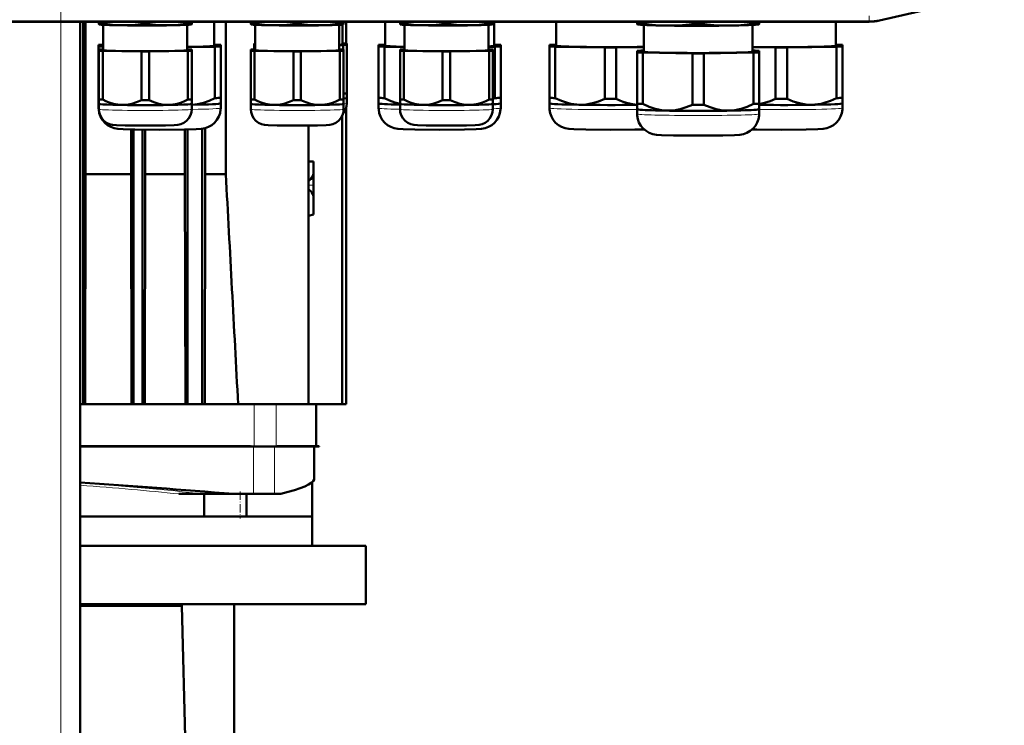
# Model space of a CAD drawing. Extents: x -1351 to 1763, y -1300 to 612.
# Tile 14 of 79: x -1068 to -866, y 163 to 308. Entities that reach past the tile are written whole.
import ezdxf

# ---------------------------------------------------------------- set-up
doc = ezdxf.new("R2010")
doc.units = 0
doc.linetypes.add('DASHDOT', pattern=[18.5, 12, -3, 0.5, -3])

msp = doc.modelspace()

# ---------------------------------------------------------------- linework, layer by layer
at = {"color": 7, "linetype": 'DASHDOT', "lineweight": 18}
msp.add_line((-1059.13, -326), (-1059.13, 364.9), dxfattribs=at)
at = {"color": 7, "lineweight": 50}
for p, q in [((-891.42, 307.56), (-865.85, 313.47)), ((-893.5, 307.33), (-1241.56, 307.33)), ((-1055.13, -268.42), (-1055.13, 307.33)), ((-1054.56, 229.08), (-1054.56, 307.33)), ((-1054.07, 276.12), (-1054.07, 307.33)), ((-1051.3, 306.98), (-1051.3, 307.33)), ((-1051.3, 306.98), (-1051.3, 306.8)), ((-1051.26, 306.79), (-1051.3, 306.8)), ((-1050.53, 306.94), (-1050.53, 307.33)), ((-1050.4, 301.52), (-1050.4, 306.71)), ((-1042.58, 306.82), (-1042.58, 307.33)), ((-1041.03, 306.82), (-1041.03, 307.33)), ((-1033.2, 306.71), (-1033.2, 301.52)), ((-1033.08, 306.94), (-1033.08, 307.33)), ((-1032.35, 306.79), (-1032.3, 306.8)), ((-1032.3, 306.98), (-1032.3, 307.33)), ((-1032.3, 306.8), (-1032.3, 306.98)), ((-1027.71, 302.42), (-1027.71, 307.33)), ((-1025.32, 276.12), (-1025.32, 307.33)), ((-1020.18, 306.98), (-1020.18, 307.33)), ((-1020.18, 306.98), (-1020.18, 306.8)), ((-1020.14, 306.79), (-1020.18, 306.8)), ((-1019.41, 306.94), (-1019.41, 307.33)), ((-1019.28, 301.52), (-1019.28, 306.71)), ((-1011.46, 306.82), (-1011.46, 307.33)), ((-1009.91, 306.82), (-1009.91, 307.33)), ((-1002.08, 306.71), (-1002.08, 301.52)), ((-1001.96, 306.94), (-1001.96, 307.33)), ((-1001.41, 306.76), (-1001.41, 302.72)), ((-1001.23, 306.79), (-1001.18, 306.8)), ((-1001.18, 306.98), (-1001.18, 307.33)), ((-1001.18, 306.8), (-1001.18, 306.98)), ((-1000.63, 307.33), (-1000.63, 302.84)), ((-992.66, 307.33), (-992.66, 302.42)), ((-989.63, 306.98), (-989.63, 307.33)), ((-989.63, 306.98), (-989.63, 306.8)), ((-989.58, 306.79), (-989.63, 306.8)), ((-988.85, 306.94), (-988.85, 307.33)), ((-988.73, 301.52), (-988.73, 306.71)), ((-980.9, 306.82), (-980.9, 307.33)), ((-979.35, 306.82), (-979.35, 307.33)), ((-971.53, 306.71), (-971.53, 301.52)), ((-971.4, 306.94), (-971.4, 307.33)), ((-970.67, 306.79), (-970.63, 306.8)), ((-970.63, 306.98), (-970.63, 307.33)), ((-970.63, 306.8), (-970.63, 306.98)), ((-970.36, 302.42), (-970.36, 307.33)), ((-957.66, 307.33), (-957.66, 302.42)), ((-941.06, 307.01), (-941.06, 307.33)), ((-941.06, 307.01), (-941.06, 306.8)), ((-941, 306.78), (-941.06, 306.8)), ((-939.88, 306.96), (-939.88, 307.33)), ((-939.71, 306.67), (-939.71, 301.22)), ((-929.75, 306.8), (-929.75, 307.33)), ((-927.38, 306.8), (-927.38, 307.33)), ((-917.41, 301.22), (-917.41, 306.67)), ((-917.25, 306.96), (-917.25, 307.33)), ((-916.12, 306.78), (-916.06, 306.8)), ((-916.06, 307.01), (-916.06, 307.33)), ((-916.06, 306.8), (-916.06, 307.01)), ((-900.36, 302.42), (-900.36, 307.33)), ((-1051.36, 302.57), (-1051.36, 302.26)), ((-1027.55, 302.62), (-1027.71, 302.63)), ((-1026.36, 302.26), (-1026.36, 302.57)), ((-1019.51, 302.84), (-1019.51, 302.6)), ((-1019.51, 302.6), (-1019.51, 301.67)), ((-1002.08, 302.55), (-1001.29, 302.56)), ((-1001.29, 302.87), (-1001.41, 302.87)), ((-1001.29, 302.56), (-1001.29, 301.64)), ((-1000.51, 302.6), (-1000.51, 302.84)), ((-1000.51, 302.6), (-1000.51, 292.64)), ((-994.01, 302.57), (-994.01, 302.26)), ((-992.66, 302.63), (-992.83, 302.62)), ((-970.2, 302.62), (-970.36, 302.63)), ((-969.01, 302.26), (-969.01, 302.57)), ((-959.01, 302.57), (-959.01, 302.26)), ((-957.66, 302.63), (-957.83, 302.62)), ((-900.2, 302.62), (-900.36, 302.63)), ((-899.01, 302.26), (-899.01, 302.57)), ((-1051.36, 302.26), (-1051.36, 291.76)), ((-1051.3, 301.64), (-1051.3, 301.4)), ((-1051.3, 301.4), (-1051.3, 291.44)), ((-1050.4, 301.67), (-1050.53, 301.67)), ((-1050.53, 301.36), (-1042.58, 301.24)), ((-1050.53, 301.36), (-1050.53, 291.4)), ((-1042.58, 301.24), (-1042.58, 291.28)), ((-1041.03, 301.24), (-1033.08, 301.36)), ((-1041.03, 301.24), (-1041.03, 291.28)), ((-1033.2, 302.12), (-1027.55, 302.21)), ((-1033.08, 301.67), (-1033.2, 301.67)), ((-1033.08, 301.36), (-1033.08, 291.4)), ((-1032.3, 301.4), (-1032.3, 301.64)), ((-1032.3, 301.4), (-1032.3, 291.44)), ((-1027.55, 302.21), (-1027.55, 291.71)), ((-1026.36, 302.26), (-1026.36, 291.76)), ((-1020.18, 301.64), (-1020.18, 301.4)), ((-1020.18, 301.4), (-1020.18, 291.44)), ((-1019.28, 301.67), (-1019.41, 301.67)), ((-1019.41, 301.36), (-1011.46, 301.24)), ((-1019.41, 301.36), (-1019.41, 291.4)), ((-1011.46, 301.24), (-1011.46, 291.28)), ((-1009.91, 301.24), (-1001.96, 301.36)), ((-1009.91, 301.24), (-1009.91, 291.28)), ((-1001.96, 301.67), (-1002.08, 301.67)), ((-1001.96, 301.36), (-1001.96, 291.4)), ((-1001.18, 301.4), (-1001.18, 301.64)), ((-1001.18, 301.4), (-1001.18, 291.44)), ((-994.01, 302.26), (-994.01, 291.76)), ((-992.83, 302.21), (-988.73, 302.15)), ((-992.83, 302.21), (-992.83, 291.71)), ((-989.63, 301.64), (-989.63, 301.4)), ((-989.63, 301.4), (-989.63, 291.44)), ((-988.73, 301.67), (-988.85, 301.67)), ((-988.85, 301.36), (-980.9, 301.24)), ((-988.85, 301.36), (-988.85, 291.4)), ((-980.9, 301.24), (-980.9, 291.28)), ((-979.35, 301.24), (-971.4, 301.36)), ((-979.35, 301.24), (-979.35, 291.28)), ((-971.53, 302.19), (-970.2, 302.21)), ((-971.4, 301.67), (-971.53, 301.67)), ((-971.4, 301.36), (-971.4, 291.4)), ((-970.63, 301.4), (-970.63, 301.64)), ((-970.63, 301.4), (-970.63, 291.44)), ((-970.2, 302.21), (-970.2, 291.71)), ((-969.01, 302.26), (-969.01, 291.76)), ((-959.01, 302.26), (-959.01, 291.76)), ((-957.83, 302.21), (-947.7, 302.06)), ((-957.83, 302.21), (-957.83, 291.71)), ((-947.7, 302.06), (-947.7, 291.55)), ((-945.33, 302.06), (-939.71, 302.14)), ((-945.33, 302.06), (-945.33, 291.55)), ((-941.06, 301.37), (-941.06, 301.06)), ((-941.06, 301.06), (-941.06, 290.56)), ((-939.71, 301.43), (-939.88, 301.42)), ((-939.88, 301.01), (-929.75, 300.86)), ((-939.88, 301.01), (-939.88, 290.51)), ((-929.75, 300.86), (-929.75, 290.35)), ((-927.38, 300.86), (-917.25, 301.01)), ((-927.38, 300.86), (-927.38, 290.35)), ((-917.41, 302.13), (-912.7, 302.06)), ((-917.25, 301.42), (-917.41, 301.43)), ((-917.25, 301.01), (-917.25, 290.51)), ((-916.06, 301.06), (-916.06, 301.37)), ((-916.06, 301.06), (-916.06, 290.56)), ((-912.7, 302.06), (-912.7, 291.55)), ((-910.33, 302.06), (-900.2, 302.21)), ((-910.33, 302.06), (-910.33, 291.55)), ((-900.2, 302.21), (-900.2, 291.71)), ((-899.01, 302.26), (-899.01, 291.76)), ((-1000.51, 291.71), (-1000.51, 292.64)), ((-1051.36, 291.76), (-1051.36, 290.61)), ((-1051.36, 290.61), (-1051.36, 289.66)), ((-1051.35, 290.6), (-1051.36, 290.61)), ((-1051.3, 291.44), (-1051.3, 290.51)), ((-1051.3, 289.42), (-1051.3, 290.51)), ((-1051.3, 290.5), (-1051.3, 290.51)), ((-1032.31, 290.5), (-1032.3, 290.51)), ((-1032.3, 290.51), (-1032.3, 291.44)), ((-1032.3, 290.51), (-1032.3, 289.42)), ((-1026.36, 290.61), (-1026.36, 291.76)), ((-1026.36, 289.66), (-1026.36, 290.61)), ((-1026.36, 290.6), (-1026.36, 290.61)), ((-1020.18, 291.44), (-1020.18, 290.51)), ((-1020.18, 289.42), (-1020.18, 290.51)), ((-1020.18, 290.5), (-1020.18, 290.51)), ((-1001.19, 290.5), (-1001.18, 290.51)), ((-1001.18, 290.51), (-1001.18, 291.44)), ((-1001.18, 290.51), (-1001.18, 289.42)), ((-1000.52, 291.7), (-1000.51, 291.71)), ((-1000.51, 291.71), (-1000.51, 290.62)), ((-994.01, 291.76), (-994.01, 290.61)), ((-994.01, 290.61), (-994.01, 289.66)), ((-994.01, 290.6), (-994.01, 290.61)), ((-989.63, 291.44), (-989.63, 290.51)), ((-989.63, 289.42), (-989.63, 290.51)), ((-989.62, 290.5), (-989.63, 290.51)), ((-970.63, 290.51), (-970.63, 291.44)), ((-970.63, 290.51), (-970.63, 289.42)), ((-970.63, 290.5), (-970.63, 290.51)), ((-969.02, 290.6), (-969.01, 290.61)), ((-969.01, 290.61), (-969.01, 291.76)), ((-969.01, 289.66), (-969.01, 290.61)), ((-959.01, 291.76), (-959.01, 290.61)), ((-959.01, 290.61), (-959.01, 289.66)), ((-959.01, 290.6), (-959.01, 290.61)), ((-941.06, 290.56), (-941.06, 289.41)), ((-916.06, 289.41), (-916.06, 290.56)), ((-899.02, 290.6), (-899.01, 290.61)), ((-899.01, 290.61), (-899.01, 291.76)), ((-899.01, 289.66), (-899.01, 290.61)), ((-1000.63, 289.76), (-1000.63, 229.08)), ((-941.06, 289.41), (-941.06, 288.46)), ((-941.06, 289.4), (-941.06, 289.41)), ((-916.07, 289.4), (-916.06, 289.41)), ((-916.06, 288.46), (-916.06, 289.41)), ((-1001.47, 229.08), (-1001.47, 288.1)), ((-1044.68, 276.12), (-1044.68, 285.27)), ((-1044.19, 229.08), (-1044.19, 285.26)), ((-1042.39, 229.08), (-1042.39, 285.23)), ((-1041.86, 276.12), (-1041.86, 285.22)), ((-1033.68, 276.12), (-1033.68, 285.25)), ((-1033.13, 285.26), (-1033.13, 229.08)), ((-1030.13, 285.43), (-1030.13, 229.08)), ((-1029.53, 276.12), (-1029.53, 285.55)), ((-1008.38, 286.07), (-1008.38, 229.08)), ((-1008.38, 278.75), (-1007.38, 278.73)), ((-1007.38, 278.73), (-1007.38, 276.18)), ((-1054.14, 229.08), (-1054.07, 276.12)), ((-1054.07, 276.12), (-1044.68, 276.12)), ((-1044.61, 229.08), (-1044.68, 276.12)), ((-1041.93, 229.08), (-1041.86, 276.12)), ((-1041.86, 276.12), (-1033.68, 276.12)), ((-1033.6, 229.08), (-1033.68, 276.12)), ((-1029.61, 229.08), (-1029.53, 276.12)), ((-1029.53, 276.12), (-1025.32, 276.12)), ((-1007.38, 276.18), (-1007.38, 273.88)), ((-1007.38, 273.88), (-1007.38, 271.33)), ((-1007.38, 271.58), (-1007.38, 267.88)), ((-1008.38, 267.61), (-1007.38, 267.88)), ((-1055.13, 229.08), (-1054.56, 229.08)), ((-1054.56, 229.08), (-1054.24, 229.08)), ((-1044.44, 229.08), (-1054.24, 229.08)), ((-1044.19, 229.08), (-1044.44, 229.08)), ((-1042.39, 229.08), (-1044.19, 229.08)), ((-1042.39, 229.08), (-1042.13, 229.08)), ((-1033.3, 229.08), (-1042.13, 229.08)), ((-1033.13, 229.08), (-1033.3, 229.08)), ((-1033.13, 229.08), (-1030.13, 229.08)), ((-1030.13, 229.08), (-1030, 229.08)), ((-1019.5, 229.08), (-1030, 229.08)), ((-1015.02, 229.08), (-1019.5, 229.08)), ((-1011.8, 229.08), (-1015.02, 229.08)), ((-1011.8, 229.08), (-1008.38, 229.08)), ((-1009.07, 229.08), (-1011.16, 229.08)), ((-1007.44, 229.08), (-1008.38, 229.08)), ((-1001.47, 229.08), (-1008.38, 229.08)), ((-1006.82, 220.48), (-1006.82, 229.08)), ((-1000.63, 229.08), (-1001.47, 229.08)), ((-1055.13, 220.48), (-1048.38, 220.48)), ((-1055.13, 220.38), (-1047.06, 220.38)), ((-1040.06, 220.38), (-1055.13, 220.38)), ((-1038.02, 220.38), (-1055.13, 220.38)), ((-1048.38, 220.48), (-1043.51, 220.48)), ((-1047.06, 220.38), (-1038.65, 220.38)), ((-1043.51, 220.48), (-1038.65, 220.48)), ((-1038.65, 220.48), (-1022.68, 220.48)), ((-1038.65, 220.38), (-1022.67, 220.38)), ((-1022.68, 220.48), (-1020.23, 220.48)), ((-1022.67, 220.38), (-1020.16, 220.38)), ((-1019.64, 220.38), (-1021.38, 220.38)), ((-1019.5, 220.38), (-1020.16, 220.38)), ((-1019.64, 220.38), (-1015.36, 220.38)), ((-1015.02, 220.38), (-1019.5, 220.38)), ((-1015.36, 220.38), (-1007.19, 220.38)), ((-1014.79, 220.38), (-1015.02, 220.38)), ((-1014.79, 220.38), (-1014.76, 220.48)), ((-1014.79, 220.38), (-1013.33, 220.38)), ((-1014.76, 220.48), (-1013.36, 220.48)), ((-1013.36, 220.48), (-1009.16, 220.48)), ((-1013.33, 220.38), (-1009.13, 220.38)), ((-1009.16, 220.48), (-1008.24, 220.48)), ((-1009.13, 220.38), (-1007.65, 220.38)), ((-1008.24, 220.48), (-1007.49, 220.48)), ((-1007.65, 220.38), (-1006.19, 220.38)), ((-1007.49, 220.48), (-1006.21, 220.48)), ((-1007.18, 220.38), (-1007.18, 213.72)), ((-1006.21, 220.48), (-1006.19, 220.38)), ((-1007.63, 213.08), (-1007.63, 206.08)), ((-1007.2, 213.67), (-1007.22, 213.62)), ((-1007.22, 213.62), (-1007.2, 213.67)), ((-1032, 210.68), (-1034.95, 210.68)), ((-1030.6, 210.68), (-1032, 210.68)), ((-1030.18, 210.68), (-1030.6, 210.68)), ((-1029.98, 210.68), (-1030.18, 210.68)), ((-1023.7, 210.68), (-1029.98, 210.68)), ((-1029.77, 210.68), (-1029.77, 206.08)), ((-1023.7, 210.68), (-1019.64, 210.68)), ((-1021.09, 210.68), (-1021.09, 206.08)), ((-1019.64, 210.68), (-1015.36, 210.68)), ((-1015.36, 210.68), (-1014, 210.68)), ((-1055.13, 206.08), (-1007.64, 206.08)), ((-1029.77, 206.08), (-1055.13, 206.08)), ((-1022.38, 206.08), (-1029.87, 206.08)), ((-1007.63, 206.08), (-1021.09, 206.08)), ((-1007.64, 200.08), (-1007.64, 206.08)), ((-1055.13, 200.08), (-996.64, 200.08)), ((-996.64, 188.08), (-996.64, 200.08)), ((-1055.13, 188.08), (-1034.3, 188.08)), ((-1055.13, 187.78), (-1034.3, 187.78)), ((-1034.3, 188.08), (-996.64, 188.08)), ((-1034.3, 187.78), (-1034.3, 188.08)), ((-1031.84, 87.68), (-1034.3, 187.78)), ((-1023.63, 135.83), (-1023.63, 188.08))]:
    msp.add_line(p, q, dxfattribs=at)
at = {"color": 7, "lineweight": 18}
for p, q in [((-1241.56, 307.51), (-893.5, 307.51)), ((-1059.13, -268.42), (-1059.13, 307.33)), ((-893.5, 307.51), (-893.5, 308.51)), ((-893.5, 307.51), (-893.5, 307.33)), ((-891.46, 307.74), (-891.42, 307.56)), ((-1019.5, 220.38), (-1019.5, 229.08)), ((-1015.02, 220.38), (-1015.02, 229.08)), ((-1038.65, 220.38), (-1038.65, 220.48)), ((-1022.67, 220.38), (-1022.68, 220.48)), ((-1019.64, 220.38), (-1019.64, 210.68)), ((-1015.36, 220.38), (-1015.36, 210.68)), ((-1013.33, 220.38), (-1013.36, 220.48)), ((-1009.13, 220.38), (-1009.16, 220.48)), ((-1034.97, 210.68), (-1034.95, 210.68)), ((-1017.32, 210.68), (-1017.3, 210.68))]:
    msp.add_line(p, q, dxfattribs=at)
at = {"color": 7, "linetype": 'DASHDOT', "lineweight": 18, "ltscale": 0.118219}
msp.add_line((-1008.38, 279.15), (-1008.38, 274.42), dxfattribs=at)
at = {"color": 7, "linetype": 'DASHDOT', "lineweight": 18, "ltscale": 0.030028}
msp.add_line((-1008.48, 273.88), (-1007.28, 273.88), dxfattribs=at)
at = {"color": 7, "linetype": 'DASHDOT', "lineweight": 18, "ltscale": 0.159972}
msp.add_line((-1008.38, 273.47), (-1008.38, 267.08), dxfattribs=at)
at = {"color": 7, "linetype": 'DASHDOT', "lineweight": 18, "ltscale": 0.138015}
msp.add_line((-1022.38, 211.14), (-1022.38, 205.62), dxfattribs=at)
at = {"color": 7, "lineweight": 50}
for points in [[(-1046.55, 306.6), (-1048.53, 306.7), (-1050.53, 306.94)], [(-1042.58, 306.82), (-1044.58, 306.64), (-1046.55, 306.6)], [(-1037.05, 306.6), (-1039.03, 306.64), (-1041.03, 306.82)], [(-1033.08, 306.94), (-1035.08, 306.7), (-1037.05, 306.6)], [(-1015.43, 306.6), (-1017.41, 306.7), (-1019.41, 306.94)], [(-1011.46, 306.82), (-1013.46, 306.64), (-1015.43, 306.6)], [(-1005.93, 306.6), (-1007.91, 306.64), (-1009.91, 306.82)], [(-1001.96, 306.94), (-1003.96, 306.7), (-1005.93, 306.6)], [(-984.88, 306.6), (-986.85, 306.7), (-988.85, 306.94)], [(-980.9, 306.82), (-982.91, 306.64), (-984.88, 306.6)], [(-975.38, 306.6), (-977.35, 306.64), (-979.35, 306.82)], [(-971.4, 306.94), (-973.41, 306.7), (-975.38, 306.6)], [(-934.81, 306.53), (-936.07, 306.57), (-937.33, 306.66), (-938.59, 306.79), (-939.88, 306.96)], [(-929.75, 306.8), (-931.11, 306.67), (-932.45, 306.58), (-933.63, 306.53), (-934.81, 306.53)], [(-922.31, 306.53), (-923.49, 306.53), (-924.67, 306.58), (-926.01, 306.67), (-927.38, 306.8)], [(-917.25, 306.96), (-918.53, 306.79), (-919.8, 306.66), (-921.05, 306.57), (-922.31, 306.53)], [(-1046.55, 290.29), (-1047.45, 290.36), (-1048.33, 290.54), (-1049.21, 290.82), (-1049.87, 291.09), (-1050.53, 291.4)], [(-1042.58, 291.28), (-1043.57, 290.85), (-1044.56, 290.54), (-1045.55, 290.35), (-1046.55, 290.29)], [(-1037.05, 290.29), (-1038.06, 290.35), (-1039.05, 290.54), (-1040.04, 290.85), (-1041.03, 291.28)], [(-1033.08, 291.4), (-1033.74, 291.09), (-1034.4, 290.82), (-1035.28, 290.54), (-1036.16, 290.36), (-1037.05, 290.29)], [(-1027.55, 291.71), (-1028.73, 291.17), (-1029.91, 290.75), (-1031.1, 290.47), (-1032.3, 290.34)], [(-1015.43, 290.29), (-1016.33, 290.36), (-1017.21, 290.54), (-1018.09, 290.82), (-1018.75, 291.09), (-1019.41, 291.4)], [(-1011.46, 291.28), (-1012.45, 290.85), (-1013.44, 290.54), (-1014.43, 290.35), (-1015.43, 290.29)], [(-1005.93, 290.29), (-1006.94, 290.35), (-1007.93, 290.54), (-1008.92, 290.85), (-1009.91, 291.28)], [(-1001.96, 291.4), (-1002.62, 291.09), (-1003.28, 290.82), (-1004.16, 290.54), (-1005.04, 290.36), (-1005.93, 290.29)], [(-989.63, 290.54), (-990.7, 290.82), (-991.76, 291.21), (-992.83, 291.71)], [(-984.88, 290.29), (-985.77, 290.36), (-986.65, 290.54), (-987.53, 290.82), (-988.19, 291.09), (-988.85, 291.4)], [(-980.9, 291.28), (-981.89, 290.85), (-982.88, 290.54), (-983.87, 290.35), (-984.88, 290.29)], [(-975.38, 290.29), (-976.38, 290.35), (-977.37, 290.54), (-978.36, 290.85), (-979.35, 291.28)], [(-971.4, 291.4), (-972.06, 291.09), (-972.72, 290.82), (-973.6, 290.54), (-974.48, 290.36), (-975.38, 290.29)], [(-952.76, 290.33), (-953.39, 290.36), (-954.01, 290.43), (-954.66, 290.55), (-955.31, 290.71), (-956.57, 291.14), (-957.83, 291.71)], [(-947.7, 291.55), (-948.96, 291.02), (-950.22, 290.63), (-950.87, 290.49), (-951.52, 290.39), (-952.14, 290.34), (-952.76, 290.33)], [(-941.06, 290.35), (-942.02, 290.47), (-942.97, 290.67), (-943.91, 290.96), (-944.62, 291.24), (-945.33, 291.55)], [(-934.81, 289.13), (-935.43, 289.16), (-936.05, 289.23), (-936.71, 289.35), (-937.36, 289.51), (-938.62, 289.94), (-939.88, 290.51)], [(-917.25, 290.51), (-918.51, 289.94), (-919.77, 289.51), (-920.42, 289.35), (-921.07, 289.23), (-921.69, 289.16), (-922.31, 289.13)], [(-912.7, 291.55), (-913.82, 291.07), (-914.94, 290.71), (-916.06, 290.46)], [(-905.26, 290.33), (-905.89, 290.34), (-906.51, 290.39), (-907.16, 290.49), (-907.81, 290.63), (-909.07, 291.02), (-910.33, 291.55)], [(-900.2, 291.71), (-901.46, 291.14), (-902.72, 290.71), (-903.37, 290.55), (-904.02, 290.43), (-904.64, 290.36), (-905.26, 290.33)], [(-1038.86, 285.21), (-1043.93, 285.25), (-1046.33, 285.32), (-1047.41, 285.4), (-1048.17, 285.54), (-1048.86, 285.79), (-1049.53, 286.17), (-1050.11, 286.66), (-1050.6, 287.24), (-1050.97, 287.9), (-1051.23, 288.61), (-1051.35, 289.36), (-1051.36, 289.66)], [(-1041.8, 286.06), (-1045.93, 286.09), (-1047.72, 286.16), (-1048.5, 286.23), (-1049.1, 286.37), (-1049.73, 286.66), (-1050.28, 287.07), (-1050.73, 287.59), (-1051.06, 288.19), (-1051.25, 288.85), (-1051.3, 289.42)], [(-1041.8, 286.06), (-1037.68, 286.09), (-1035.89, 286.16), (-1035.11, 286.23), (-1034.5, 286.37), (-1033.88, 286.66), (-1033.33, 287.07), (-1032.88, 287.59), (-1032.55, 288.19), (-1032.36, 288.85), (-1032.3, 289.42)], [(-1038.86, 285.21), (-1033.78, 285.25), (-1031.39, 285.32), (-1030.31, 285.4), (-1029.55, 285.54), (-1028.85, 285.79), (-1028.19, 286.17), (-1027.6, 286.66), (-1027.12, 287.24), (-1026.74, 287.9), (-1026.49, 288.61), (-1026.37, 289.36), (-1026.36, 289.66)], [(-1010.68, 286.06), (-1014.81, 286.1), (-1016.6, 286.16), (-1017.38, 286.23), (-1017.98, 286.37), (-1018.61, 286.66), (-1019.16, 287.07), (-1019.61, 287.59), (-1019.94, 288.19), (-1020.13, 288.85), (-1020.18, 289.42)], [(-1010.68, 286.06), (-1006.55, 286.1), (-1004.76, 286.16), (-1003.99, 286.23), (-1003.38, 286.37), (-1002.76, 286.66), (-1002.21, 287.07), (-1001.76, 287.59), (-1001.43, 288.19), (-1001.23, 288.85), (-1001.18, 289.42)], [(-981.51, 285.21), (-986.59, 285.25), (-988.99, 285.32), (-990.06, 285.4), (-990.82, 285.54), (-991.52, 285.79), (-992.18, 286.17), (-992.77, 286.66), (-993.25, 287.24), (-993.63, 287.9), (-993.88, 288.61), (-994, 289.36), (-994.01, 289.66)], [(-980.13, 286.06), (-984.26, 286.09), (-986.05, 286.16), (-986.82, 286.23), (-987.43, 286.37), (-988.05, 286.66), (-988.6, 287.07), (-989.05, 287.59), (-989.38, 288.19), (-989.58, 288.85), (-989.63, 289.42)], [(-981.51, 285.21), (-976.44, 285.25), (-974.04, 285.32), (-972.97, 285.4), (-972.2, 285.54), (-971.51, 285.79), (-970.84, 286.17), (-970.26, 286.66), (-969.77, 287.24), (-969.4, 287.9), (-969.15, 288.61), (-969.02, 289.36), (-969.01, 289.66)], [(-980.13, 286.06), (-976, 286.09), (-974.21, 286.16), (-973.43, 286.23), (-972.83, 286.37), (-972.2, 286.66), (-971.65, 287.07), (-971.2, 287.59), (-970.87, 288.19), (-970.68, 288.85), (-970.63, 289.42)], [(-946.51, 285.21), (-951.59, 285.25), (-953.99, 285.32), (-955.06, 285.4), (-955.82, 285.54), (-956.52, 285.79), (-957.18, 286.17), (-957.77, 286.66), (-958.25, 287.24), (-958.63, 287.9), (-958.88, 288.61), (-959, 289.36), (-959.01, 289.66)], [(-928.56, 284.01), (-933.64, 284.05), (-936.04, 284.12), (-937.11, 284.2), (-937.87, 284.34), (-938.57, 284.59), (-939.23, 284.97), (-939.82, 285.46), (-940.3, 286.04), (-940.68, 286.7), (-940.93, 287.41), (-941.05, 288.16), (-941.06, 288.46)], [(-929.75, 290.35), (-931.01, 289.82), (-932.27, 289.43), (-932.91, 289.29), (-933.57, 289.19), (-934.19, 289.14), (-934.81, 289.13)], [(-928.56, 284.01), (-923.49, 284.05), (-921.09, 284.12), (-920.01, 284.2), (-919.25, 284.34), (-918.56, 284.59), (-917.89, 284.97), (-917.31, 285.46), (-916.82, 286.04), (-916.45, 286.7), (-916.19, 287.41), (-916.07, 288.16), (-916.06, 288.46)], [(-922.31, 289.13), (-922.94, 289.14), (-923.56, 289.19), (-924.21, 289.29), (-924.86, 289.43), (-926.12, 289.82), (-927.38, 290.35)], [(-911.51, 285.21), (-906.44, 285.25), (-904.04, 285.32), (-902.97, 285.4), (-902.2, 285.54), (-901.51, 285.79), (-900.84, 286.17), (-900.26, 286.66), (-899.77, 287.24), (-899.4, 287.9), (-899.15, 288.61), (-899.02, 289.36), (-899.01, 289.66)], [(-946.51, 285.21), (-941.51, 285.25), (-939.65, 285.3)], [(-911.51, 285.21), (-916.51, 285.25), (-917.51, 285.27)], [(-1008.38, 274.81), (-1008.18, 274.87), (-1008.07, 274.95)], [(-1008.07, 274.95), (-1007.92, 275.09), (-1007.68, 275.42)], [(-1007.68, 275.42), (-1007.52, 275.7), (-1007.41, 275.97), (-1007.38, 276.18)], [(-1008.07, 272.8), (-1008.25, 272.91), (-1008.38, 272.94)], [(-1007.68, 272.34), (-1007.92, 272.66), (-1008.07, 272.8)], [(-1007.38, 271.58), (-1007.43, 271.82), (-1007.5, 272.01), (-1007.68, 272.34)]]:
    msp.add_lwpolyline(points, dxfattribs=at)
at = {"color": 7, "lineweight": 18}
for centre, radius, start, end in [((-893.5, 316.58), 9.06, 270.0004, 282.9992), ((-1032.49, 420.67), 200.82, 265.4632, 265.8394), ((-1008.91, 222.65), 2.6, 298.9427, 303.2079)]:
    msp.add_arc(centre, radius, start, end, dxfattribs=at)
at = {"color": 7, "lineweight": 50}
for centre, radius, start, end in [((-893.5, 316.58), 9.25, 270.0004, 282.9992), ((-893.5, 316.58), 9.25, 270.0004, 282.9993), ((-1003.72, 290.62), 3.21, 318.4645, 359.9956), ((-977.85, 306.87), 16.98, 295.1665, 296.77), ((-32535.22, -1433.63), 31556.26, 3.02032, 3.105859), ((-1021.6, 219.43), 1.73, 33.4459, 37.5238), ((-1203.76, -2003.13), 2221.12, 85.35019, 86.16321), ((-999.27, 211), 8.37, 161.0383, 161.3762)]:
    msp.add_arc(centre, radius, start, end, dxfattribs=at)
for centre, major_axis, ratio, start_param, end_param in [((-1041.8, 307.1), (-10.55, 0), 0.026177, 0.449938, 0.597259), ((-1041.8, 306.81), (9.5, 0), 0.026177, 3.239479, 4.18879), ((-1041.8, 306.81), (9.5, 0), 0.026177, 4.18879, 6.185299), ((-1041.8, 307.1), (-10.55, 0), 0.026177, 1.497136, 1.644457), ((-1041.8, 307.1), (-10.55, 0), 0.026177, 2.544333, 2.691654), ((-1010.68, 307.1), (-10.55, 0), 0.026177, 0.449938, 0.597259), ((-1010.68, 306.81), (9.5, 0), 0.026177, 3.239479, 4.18879), ((-1010.68, 306.81), (9.5, 0), 0.026177, 4.18879, 6.185299), ((-1010.68, 307.1), (-10.55, 0), 0.026177, 1.497136, 1.644457), ((-1010.68, 307.1), (-10.55, 0), 0.026177, 2.544333, 2.691654), ((-980.13, 307.1), (-10.55, 0), 0.026177, 0.449938, 0.597259), ((-980.13, 306.81), (9.5, 0), 0.026177, 3.239479, 4.18879), ((-980.13, 306.81), (9.5, 0), 0.026177, 4.18879, 6.185299), ((-980.13, 307.1), (-10.55, 0), 0.026177, 1.497136, 1.644457), ((-980.13, 307.1), (-10.55, 0), 0.026177, 2.544333, 2.691654), ((-928.56, 307.16), (-13.8, 0), 0.026177, 0.437539, 0.609658), ((-928.56, 306.82), (12.5, 0), 0.026177, 3.239482, 4.18879), ((-928.56, 306.82), (12.5, 0), 0.026177, 4.18879, 6.185296), ((-928.56, 307.16), (-13.8, 0), 0.026177, 1.484737, 1.656856), ((-928.56, 307.16), (-13.8, 0), 0.026177, 2.531934, 2.704054), ((-1038.86, 302.42), (13.8, 0), 0.026177, 2.561928, 2.704054), ((-1038.86, 302.42), (13.8, 0), 0.026177, 0.437539, 0.609658), ((-1010.01, 302.72), (10.55, 0), 0.026177, 2.64382, 2.691654), ((-1010.01, 302.72), (10.55, 0), 0.026177, 3.591531, 3.639365), ((-1010.01, 302.72), (8.6, 0), 0.026177, 5.885916, 6.283185), ((-1010.01, 302.72), (10.55, 0), 0.026177, 0.449938, 0.597259), ((-1010.01, 302.72), (10.55, 0), 0.026177, 5.685926, 5.833247), ((-981.51, 302.42), (13.8, 0), 0.026177, 2.531934, 2.704054), ((-981.51, 302.42), (13.8, 0), 0.026177, 0.437539, 0.609658), ((-946.51, 302.42), (13.8, 0), 0.026177, 2.531934, 2.704054), ((-911.51, 302.42), (13.8, 0), 0.026177, 0.437539, 0.609658), ((-1038.86, 302.42), (13.8, 0), 0.026177, 3.579132, 3.721257), ((-1041.8, 301.52), (10.55, 0), 0.026177, 2.544333, 2.691654), ((-1041.8, 301.52), (10.55, 0), 0.026177, 3.591531, 3.738852), ((-1041.8, 301.52), (8.6, 0), 0.026177, 3.141593, 6.283185), ((-1041.8, 301.52), (10.55, 0), 0.026177, 4.638729, 4.786049), ((-1038.86, 302.42), (11.15, 0), 0.026177, 5.244215, 6.283185), ((-1041.8, 301.52), (10.55, 0), 0.026177, 0.449938, 0.597259), ((-1041.8, 301.52), (10.55, 0), 0.026177, 5.685926, 5.833247), ((-1038.86, 302.42), (13.8, 0), 0.026177, 5.673527, 5.845646), ((-1010.68, 301.52), (10.55, 0), 0.026177, 2.544333, 2.691654), ((-1010.68, 301.52), (10.55, 0), 0.026177, 3.591531, 3.738852), ((-1010.68, 301.52), (8.6, 0), 0.026177, 3.141593, 6.283185), ((-1010.68, 301.52), (10.55, 0), 0.026177, 4.638729, 4.786049), ((-1010.68, 301.52), (10.55, 0), 0.026177, 0.449938, 0.597259), ((-1010.68, 301.52), (10.55, 0), 0.026177, 5.685926, 5.833247), ((-981.51, 302.42), (13.8, 0), 0.026177, 3.579132, 3.751251), ((-981.51, 302.42), (11.15, 0), 0.026177, 3.141593, 4.008814), ((-980.13, 301.52), (10.55, 0), 0.026177, 2.544333, 2.691654), ((-980.13, 301.52), (10.55, 0), 0.026177, 3.591531, 3.738852), ((-980.13, 301.52), (8.6, 0), 0.026177, 3.141593, 6.283185), ((-980.13, 301.52), (10.55, 0), 0.026177, 4.638729, 4.786049), ((-981.51, 302.42), (11.15, 0), 0.026177, 5.822266, 6.283185), ((-980.13, 301.52), (10.55, 0), 0.026177, 0.449938, 0.597259), ((-980.13, 301.52), (10.55, 0), 0.026177, 5.685926, 5.833247), ((-981.51, 302.42), (13.8, 0), 0.026177, 5.673527, 5.845646), ((-946.51, 302.42), (13.8, 0), 0.026177, 3.579132, 3.751251), ((-946.51, 302.42), (11.15, 0), 0.026177, 3.141593, 5.368516), ((-946.51, 302.42), (13.8, 0), 0.026177, 4.626329, 4.798449), ((-928.56, 301.22), (13.8, 0), 0.026177, 2.531934, 2.704054), ((-928.56, 301.22), (13.8, 0), 0.026177, 3.579132, 3.751251), ((-928.56, 301.22), (11.15, 0), 0.026177, 3.141593, 6.283185), ((-928.56, 301.22), (13.8, 0), 0.026177, 4.626329, 4.798449), ((-911.51, 302.42), (11.15, 0), 0.026177, 4.155015, 6.283185), ((-928.56, 301.22), (13.8, 0), 0.026177, 0.437539, 0.609658), ((-928.56, 301.22), (13.8, 0), 0.026177, 5.673527, 5.845646), ((-911.51, 302.42), (13.8, 0), 0.026177, 4.626329, 4.798449), ((-911.51, 302.42), (13.8, 0), 0.026177, 5.673527, 5.845646), ((-1010.01, 292.76), (-10.55, 0), 0.026177, 2.562554, 2.691654), ((-1038.86, 291.91), (-13.8, 0), 0.026177, 0.437539, 0.446729), ((-1038.86, 290.61), (12.5, 0), 0.026177, 3.167782, 3.234803), ((-1041.8, 291.56), (-10.55, 0), 0.026177, 0.449938, 0.597259), ((-1041.8, 290.51), (9.5, 0), 0.026177, 3.167782, 6.256996), ((-1041.8, 291.56), (-10.55, 0), 0.026177, 1.497136, 1.644457), ((-1041.8, 291.56), (-10.55, 0), 0.026177, 2.544333, 2.691654), ((-1038.86, 290.61), (12.5, 0), 0.026177, 5.26433, 6.256996), ((-1038.86, 291.91), (-13.8, 0), 0.026177, 2.531934, 2.704054), ((-1010.68, 291.56), (-10.55, 0), 0.026177, 0.449938, 0.597259), ((-1010.68, 290.51), (9.5, 0), 0.026177, 3.167782, 6.256996), ((-1010.68, 291.56), (-10.55, 0), 0.026177, 1.497136, 1.644457), ((-1010.68, 291.56), (-10.55, 0), 0.026177, 2.544333, 2.691654), ((-1010.01, 291.71), (9.5, 0), 0.026177, 5.905314, 6.256996), ((-981.51, 291.91), (-13.8, 0), 0.026177, 0.437539, 0.609658), ((-981.51, 290.61), (12.5, 0), 0.026177, 3.167782, 4.006016), ((-980.13, 291.56), (-10.55, 0), 0.026177, 0.449938, 0.597259), ((-980.13, 290.51), (9.5, 0), 0.026177, 3.167782, 6.256996), ((-980.13, 291.56), (-10.55, 0), 0.026177, 1.497136, 1.644457), ((-980.13, 291.56), (-10.55, 0), 0.026177, 2.544333, 2.691654), ((-981.51, 290.61), (12.5, 0), 0.026177, 5.769462, 6.256996), ((-981.51, 291.91), (-13.8, 0), 0.026177, 2.531934, 2.704054), ((-946.51, 291.91), (-13.8, 0), 0.026177, 0.437539, 0.609658), ((-946.51, 290.61), (12.5, 0), 0.026177, 3.167782, 5.163725), ((-946.51, 291.91), (-13.8, 0), 0.026177, 1.484737, 1.656856), ((-928.56, 290.71), (-13.8, 0), 0.026177, 0.437539, 0.609658), ((-928.56, 290.71), (-13.8, 0), 0.026177, 2.531934, 2.704054), ((-911.51, 290.61), (12.5, 0), 0.026177, 4.34001, 6.256996), ((-911.51, 291.91), (-13.8, 0), 0.026177, 1.484737, 1.656856), ((-911.51, 291.91), (-13.8, 0), 0.026177, 2.531934, 2.704054), ((-928.56, 289.41), (12.5, 0), 0.026177, 3.167782, 6.256996), ((-928.56, 290.71), (-13.8, 0), 0.026177, 1.484737, 1.656856), ((-1152.42, 204.84), (145.23, 9.01), 0.06157, 5.971746, 6.258123), ((-1151.92, 204.86), (144.73, 8.99), 0.061675, 6.20071, 6.25808)]:
    msp.add_ellipse(centre, major_axis=major_axis, ratio=ratio, start_param=start_param, end_param=end_param, dxfattribs=at)
at = {"color": 7, "lineweight": 18}
for centre, major_axis, ratio, start_param, end_param in [((-1010.01, 290.62), (9.5, 0), 0.026177, 5.905319, 6.283185), ((-1038.86, 289.66), (12.5, 0), 0.026177, 3.141593, 3.234813), ((-1041.8, 289.42), (9.5, 0), 0.026177, 3.141593, 5.235988), ((-1041.8, 289.42), (9.5, 0), 0.026177, 5.235988, 6.283185), ((-1038.86, 289.66), (12.5, 0), 0.026177, 5.264309, 6.283185), ((-1010.68, 289.42), (9.5, 0), 0.026177, 3.141593, 5.235988), ((-1010.68, 289.42), (9.5, 0), 0.026177, 5.235988, 6.283185), ((-981.51, 289.66), (12.5, 0), 0.026177, 3.141593, 4.006019), ((-980.13, 289.42), (9.5, 0), 0.026177, 3.141593, 5.235988), ((-980.13, 289.42), (9.5, 0), 0.026177, 5.235988, 6.283185), ((-981.51, 289.66), (12.5, 0), 0.026177, 5.769447, 6.283185), ((-946.51, 289.66), (12.5, 0), 0.026177, 3.141593, 5.163724), ((-928.56, 288.46), (12.5, 0), 0.026177, 3.141593, 6.283185), ((-911.51, 289.66), (12.5, 0), 0.026177, 4.34001, 6.283185), ((-1067.53, 210.08), (60.4, -3.75), 0.061555, 0.903625, 1.367782), ((-1067.57, 209.58), (59.91, -3.76), 0.062072, 0.99918, 1.365476)]:
    msp.add_ellipse(centre, major_axis=major_axis, ratio=ratio, start_param=start_param, end_param=end_param, dxfattribs=at)

doc.saveas('drawing.dxf')
